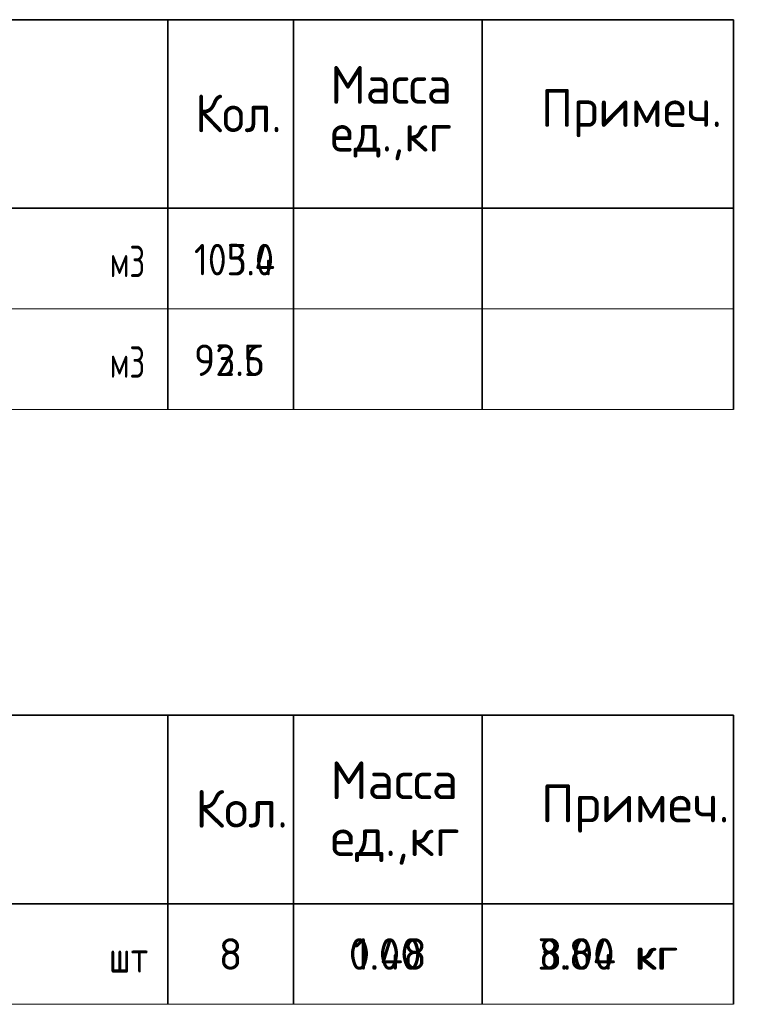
# Model space of a CAD drawing. Header units: metres. Extents: x -38 to 89, y -15 to 21.
# Tile 129 of 129: x 83.03 to 88.82, y 8.46 to 16.29. Entities that reach past the tile are written whole.
import ezdxf

# ---------------------------------------------------------------- set-up
doc = ezdxf.new("R2010")
doc.units = ezdxf.units.M
doc.styles.add('ARIAL', font='arial.ttf')
doc.styles.add('ISOCPEUR', font='txt')

msp = doc.modelspace()

# ---------------------------------------------------------------- linework, layer by layer
at = {"color": 7, "linetype": 'Continuous', "lineweight": 35, "transparency": 33554687}
for p, q in [((70.2106, 16.2922), (88.7106, 16.2922)), ((70.2106, 16.2922), (88.7106, 16.2922)), ((84.2106, 16.2922), (84.2106, 14.7922)), ((84.2106, 16.2922), (84.2106, 14.7922)), ((85.2106, 16.2922), (85.2106, 14.7922)), ((85.2106, 16.2922), (85.2106, 14.7922)), ((86.7106, 16.2922), (86.7106, 14.7922)), ((86.7106, 16.2922), (86.7106, 14.7922)), ((88.7106, 16.2922), (88.7106, 14.7922)), ((88.7106, 16.2922), (88.7106, 14.7922)), ((88.7106, 14.7922), (70.2106, 14.7922)), ((88.7106, 14.7922), (70.2106, 14.7922)), ((84.2106, 14.7922), (84.2106, 13.9922)), ((84.2106, 14.7922), (84.2106, 13.9922)), ((85.2106, 14.7922), (85.2106, 13.9922)), ((85.2106, 14.7922), (85.2106, 13.9922)), ((86.7106, 14.7922), (86.7106, 13.9922)), ((86.7106, 14.7922), (86.7106, 13.9922)), ((88.7106, 14.7922), (88.7106, 14.7922)), ((88.7106, 14.7922), (88.7106, 13.9922)), ((88.7106, 14.7922), (88.7106, 14.7922)), ((88.7106, 14.7922), (88.7106, 13.9922)), ((84.2106, 13.9922), (84.2106, 13.1922)), ((84.2106, 13.9922), (84.2106, 13.1922)), ((85.2106, 13.9922), (85.2106, 13.1922)), ((85.2106, 13.9922), (85.2106, 13.1922)), ((86.7106, 13.9922), (86.7106, 13.1922)), ((86.7106, 13.9922), (86.7106, 13.1922)), ((88.7106, 13.9922), (88.7106, 13.1922)), ((88.7106, 13.9922), (88.7106, 13.1922)), ((70.2106, 10.7622), (88.7106, 10.7622)), ((70.2106, 10.7622), (88.7106, 10.7622)), ((84.2106, 10.7622), (84.2106, 9.2622)), ((84.2106, 10.7622), (84.2106, 9.2622)), ((85.2106, 10.7622), (85.2106, 9.2622)), ((85.2106, 10.7622), (85.2106, 9.2622)), ((86.7106, 10.7622), (86.7106, 9.2622)), ((86.7106, 10.7622), (86.7106, 9.2622)), ((88.7106, 10.7622), (88.7106, 9.2622)), ((88.7106, 10.7622), (88.7106, 9.2622)), ((88.7106, 9.2622), (70.2106, 9.2622)), ((88.7106, 9.2622), (70.2106, 9.2622)), ((84.2106, 9.2622), (84.2106, 8.4622)), ((84.2106, 9.2622), (84.2106, 8.4622)), ((85.2106, 9.2622), (85.2106, 8.4622)), ((85.2106, 9.2622), (85.2106, 8.4622)), ((86.7106, 9.2622), (86.7106, 8.4622)), ((86.7106, 9.2622), (86.7106, 8.4622)), ((88.7106, 9.2622), (88.7106, 8.4622)), ((88.7106, 9.2622), (88.7106, 8.4622))]:
    msp.add_line(p, q, dxfattribs=at)
at = {"color": 7, "linetype": 'Continuous', "lineweight": 13, "transparency": 33554687}
for p, q in [((70.2106, 13.9922), (88.7106, 13.9922)), ((70.2106, 13.9922), (88.7106, 13.9922)), ((70.2106, 13.1922), (88.7106, 13.1922)), ((70.2106, 13.1922), (88.7106, 13.1922)), ((70.2106, 8.4622), (88.7106, 8.4622)), ((70.2106, 8.4622), (88.7106, 8.4622))]:
    msp.add_line(p, q, dxfattribs=at)
at = {"color": 7, "linetype": 'Continuous', "lineweight": 35, "transparency": 33554687}
msp.add_lwpolyline([(88.7106, 9.2622), (88.7106, 9.2622)], close=True, dxfattribs=at)
msp.add_lwpolyline([(88.7106, 9.2622), (88.7106, 9.2622)], close=True, dxfattribs=at)

# ---------------------------------------------------------------- texts
at = {"color": 7, "linetype": 'Continuous', "lineweight": 35, "transparency": 33554687, "char_height": 0.3, "attachment_point": 7, "style": 'ISOCPEUR'}
for s, insert, width in [('\\W0.95;Масса', (85.5043, 15.6236), 1.252119), ('\\W0.95;Масса', (85.5043, 15.6236), 1.252119), ('\\W0.93;Кол.', (84.4294, 15.3967), 0.888229), ('\\W0.93;Кол.', (84.4294, 15.3967), 0.888229), ('\\W0.96;Примеч.', (87.1796, 15.3578), 1.552773), ('\\W0.96;Примеч.', (87.1796, 15.3578), 1.552773), ('\\W0.94;ед.,кг', (85.5043, 15.1736), 1.1758), ('\\W0.94;ед.,кг', (85.5043, 15.1736), 1.1758), ('\\A1;{\\fISOCPEUR|i0|b0;\\H0.300000;\\W1.000000;\\C7;Кол.}\\P', (84.4294, 9.8667), 0.888889), ('\\A1;{\\fISOCPEUR|i0|b0;\\H0.300000;\\W1.000000;\\C7;Кол.}\\P', (84.4294, 9.8667), 0.888889), ('\\A1;{\\fISOCPEUR|i0|b0;\\H0.300000;\\W1.000000;\\C7;Примеч.}\\P', (87.1796, 9.8278), 1.553878), ('\\A1;{\\fISOCPEUR|i0|b0;\\H0.300000;\\W1.000000;\\C7;Примеч.}\\P', (87.1796, 9.8278), 1.553878)]:
    msp.add_mtext(s, dxfattribs=dict(at, insert=insert, width=width))
at = {"color": 7, "linetype": 'Continuous', "lineweight": 13, "transparency": 33554687, "char_height": 0.25, "style": 'ISOCPEUR'}
for s, insert, width, attachment_point in [('\\W0.71;м3', (83.7491, 14.2448), 0.387995, 7), ('\\W0.71;м3', (83.7491, 14.2448), 0.387995, 7), ('\\W0.88;105.0', (84.4195, 14.2591), 0.834261, 7), ('\\W0.88;103.4', (84.4195, 14.2591), 0.859762, 7), ('\\W0.92;93.6', (84.4195, 13.4591), 0.714776, 7), ('\\W0.92;92.5', (84.4195, 13.4591), 0.714776, 7), ('\\W0.71;м3', (83.7491, 13.4448), 0.387995, 7), ('\\W0.71;м3', (83.7491, 13.4448), 0.387995, 7), ('\\A1;{\\fISOCPEUR|i0|b0;\\H0.250000;\\W1.000000;\\C7;8}\\P', (84.7106, 8.8622), 0.272222, 5), ('\\A1;{\\fISOCPEUR|i0|b0;\\H0.250000;\\W1.000000;\\C7;8}\\P', (84.7106, 8.8622), 0.272222, 5), ('\\A1;{\\fISOCPEUR|i0|b0;\\H0.250000;\\W1.000000;\\C7;0.48}\\P', (85.9606, 8.8622), 0.740741, 5), ('\\A1;{\\fISOCPEUR|i0|b0;\\H0.250000;\\W1.000000;\\C7;1.00}\\P', (85.9606, 8.8622), 0.655769, 5), ('\\A1;{\\fISOCPEUR|i0|b0;\\H0.250000;\\W1.000000;\\C7;3.84 кг}\\P', (87.7106, 8.8622), 1.244681, 5), ('\\A1;{\\fISOCPEUR|i0|b0;\\H0.250000;\\W1.000000;\\C7;8.00 кг}\\P', (87.7106, 8.8622), 1.219565, 5), ('\\A1;{\\fISOCPEUR|i0|b0;\\H0.250000;\\W0.800000;\\C7;шт}\\P', (83.8991, 8.7148), 0.45, 8), ('\\A1;{\\fISOCPEUR|i0|b0;\\H0.250000;\\W0.800000;\\C7;шт}\\P', (83.8991, 8.7148), 0.45, 8)]:
    msp.add_mtext(s, dxfattribs=dict(at, insert=insert, width=width, attachment_point=attachment_point))
at = {"color": 7, "linetype": 'Continuous', "lineweight": 35, "transparency": 33554687, "insert": (85.5043, 10.3936), "char_height": 0.3, "width": 1.244513, "attachment_point": 1, "line_spacing_factor": 0.903614, "style": 'ARIAL'}
msp.add_mtext('\\A1;{\\fISOCPEUR|i0|b0;\\H0.300000;\\W1.000000;\\C7;Масса}\\P{\\fISOCPEUR|i0|b0;\\H0.300000;\\W1.000000;\\C7;ед.,кг}\\P', dxfattribs=at)
msp.add_mtext('\\A1;{\\fISOCPEUR|i0|b0;\\H0.300000;\\W1.000000;\\C7;Масса}\\P{\\fISOCPEUR|i0|b0;\\H0.300000;\\W1.000000;\\C7;ед.,кг}\\P', dxfattribs=at)

doc.saveas('drawing.dxf')
